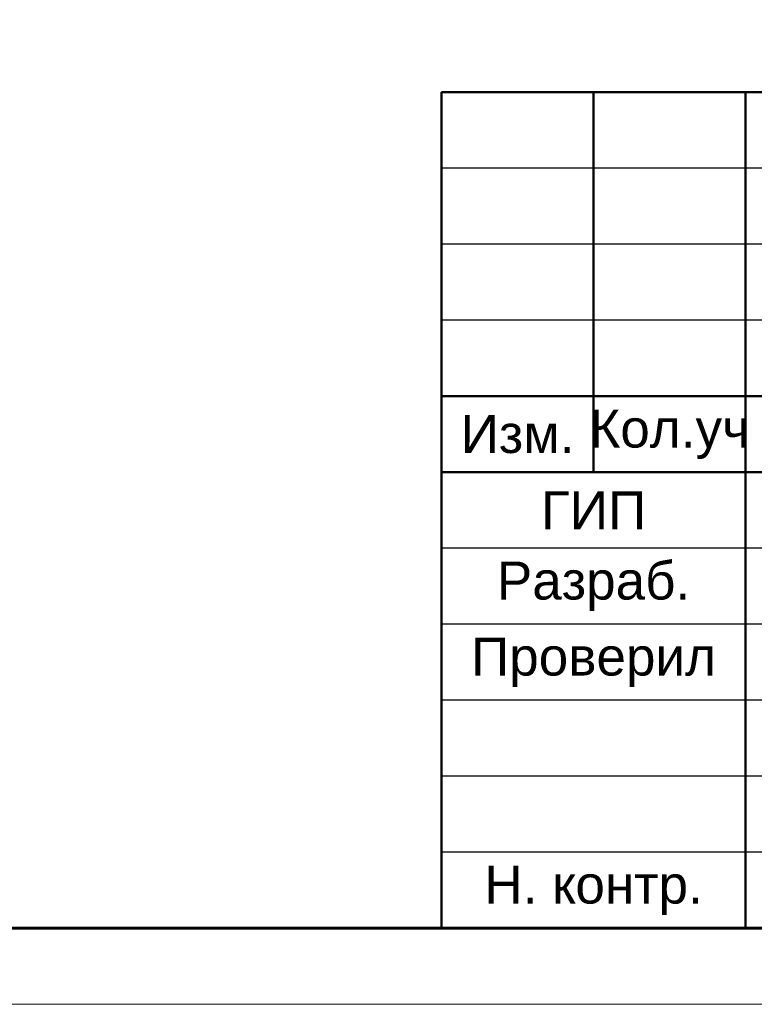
# Model space of a CAD drawing. Header units: millimetres. Extents: x 523431 to 527346, y -48565 to -47721.
# Tile 81 of 217: x 524985 to 525033, y -48018 to -47953. Entities that reach past the tile are written whole.
import ezdxf
from ezdxf.enums import TextEntityAlignment as Align

# ---------------------------------------------------------------- set-up
doc = ezdxf.new("R2010")
doc.units = ezdxf.units.MM
for name, color, linetype, lineweight in [('LIN_Основная сплошная', 50, 'Continuous', 50), ('ВК-линия контур', 132, 'Continuous', 15), ('ВК-линия толстая', 30, 'Continuous', 60), ('ВК-Текст', 1, 'Continuous', 30)]:
    doc.layers.add(name, color=color, linetype=linetype, lineweight=lineweight)
doc.layers.add('Текст и рамки', color=7, linetype='Continuous')
doc.styles.get("Standard").update_dxf_attribs({"font": 'arial.ttf'})

# ---------------------------------------------------------------- blocks, each defined once
blk = doc.blocks.new('*U29')
at = {"layer": 'ВК-линия контур', "color": 0}
blk.add_line((0, 0), (-420, 0), dxfattribs=at)
at = {"layer": 'ВК-линия толстая', "color": 0}
blk.add_lwpolyline([(-400, 5), (-400, 292), (-5, 292), (-5, 5)], close=True, dxfattribs=at)
at = {"layer": 'ВК-Текст', "color": 0}
blk.add_attdef('ЛИСТ_АЛ', text='', height=2.5, dxfattribs=at).set_placement((-10, 288.5), align=Align.MIDDLE_CENTER)
at = {"layer": 'ВК-Текст', "color": 0, "ltscale": 0.5}
blk.add_attdef('ВЕРХНИЙ_ШИФР', text='', height=0.000005, rotation=180, dxfattribs=at).set_placement((-400, 278), align=Align.MIDDLE_CENTER)
at = {"layer": 'ВК-Текст', "color": 0, "flags": 12}
blk.add_attdef('ФОРМАТ_ЛИСТА', (-42, 1.558), '', height=2.5, dxfattribs=at)

msp = doc.modelspace()

# ---------------------------------------------------------------- linework, layer by layer
for p, q in [((525077.29, -47962.746), (525012.29, -47962.746)), ((525077.29, -47967.746), (525012.29, -47967.746)), ((525077.29, -47972.746), (525012.29, -47972.746)), ((525077.29, -47987.746), (525012.29, -47987.746)), ((525077.29, -47992.746), (525012.29, -47992.746)), ((525077.29, -47997.746), (525012.29, -47997.746)), ((525077.29, -48002.746), (525012.29, -48002.746)), ((525077.29, -48007.746), (525012.29, -48007.746))]:
    msp.add_line(p, q)
at = {"layer": 'LIN_Основная сплошная', "color": 7}
for p, q in [((525012.29, -48012.746), (525012.29, -47957.746)), ((525012.29, -47957.746), (525197.29, -47957.746)), ((525022.29, -47957.746), (525022.29, -47982.746)), ((525032.29, -47957.746), (525032.29, -48012.746)), ((525077.29, -47977.746), (525012.29, -47977.746)), ((525012.29, -47982.746), (525197.29, -47982.746))]:
    msp.add_line(p, q, dxfattribs=at)

# ---------------------------------------------------------------- block references
msp.add_blockref('*U29', (525202.29, -48017.746))

# ---------------------------------------------------------------- texts
at = {"layer": 'Текст и рамки', "color": 7, "char_height": 2.5, "attachment_point": 5}
for s, insert, width in [('Изм.', (525017.29, -47980.246), 10), ('Кол.уч', (525027.29, -47980.246), 10), ('ГИП', (525022.29, -47985.246), 20), ('Разраб.', (525022.29, -47990.246), 20), ('Проверил', (525022.29, -47995.246), 20), ('Н. контр.', (525022.29, -48010.246), 20)]:
    msp.add_mtext(s, dxfattribs=dict(at, insert=insert, width=width))

doc.saveas('drawing.dxf')
